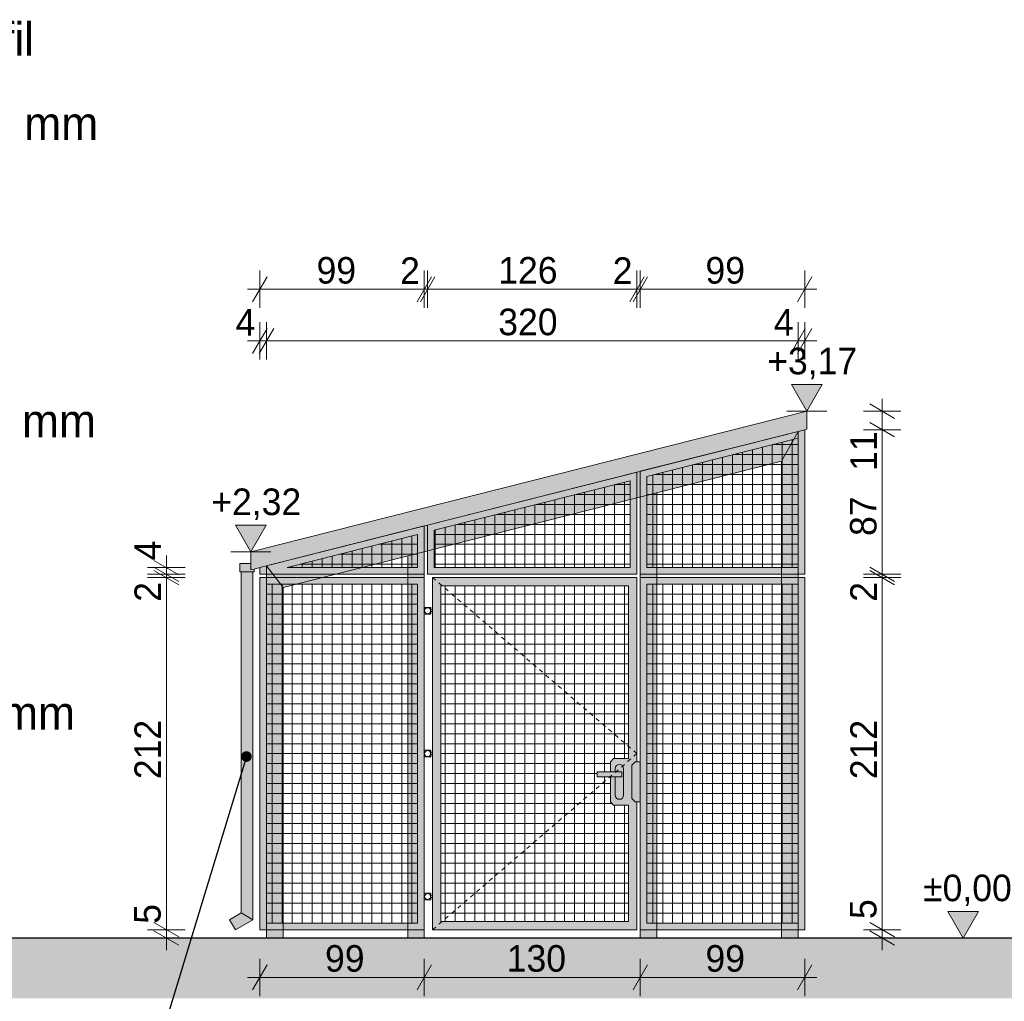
# Model space of a CAD drawing. Extents: x -279660 to -178910, y 57506 to 97979.
# Tile 33 of 44: x -206077 to -200150, y 78629 to 84538. Entities that reach past the tile are written whole.
import ezdxf

# ---------------------------------------------------------------- set-up
doc = ezdxf.new("R2010")
doc.units = 0
doc.header["$MEASUREMENT"] = 0
doc.linetypes.add('Hidden Line', pattern=[50, 25, -25])
for name, color, linetype, lineweight in [('A-Opisy_Nr_Pióra__21', 7, 'Continuous', 9), ('Arch kolorystyka_Nr_Pióra__21', 7, 'Continuous', 9), ('Arch kolorystyka_Nr_Pióra__41', 7, 'Continuous', 15), ('Arch konstrukcja dachu_Nr_Pióra__21', 7, 'Continuous', 9), ('Arch okna_Nr_Pióra__21', 7, 'Continuous', 9), ('Arch schody_Nr_Pióra__1', 7, 'Continuous', 25), ('Arch teren_Nr_Pióra__21', 7, 'Continuous', 9), ('Arch wykończenie_Nr_Pióra__21', 7, 'Continuous', 9), ('Arch wymiary_Nr_Pióra__19', 255, 'Continuous', 13), ('Arch wymiary_Nr_Pióra__21', 7, 'Continuous', 9)]:
    doc.layers.add(name, color=color, linetype=linetype, lineweight=lineweight)
for name, color, linetype, lineweight, true_color in [('Arch kolorystyka_Nr_Pióra__2', 7, 'Continuous', 13, 0x7f7f7f), ('Arch konstrukcja dachu_Nr_Pióra__22', 7, 'Continuous', 9, 0x7f7f7f), ('Arch konstrukcja dachu_Nr_Pióra__88', 7, 'Continuous', 20, 0xfd4435), ('Arch okna_Nr_Pióra__2', 7, 'Continuous', 13, 0x7f7f7f), ('Arch wykończenie_Nr_Pióra__22', 7, 'Continuous', 9, 0x7f7f7f)]:
    doc.layers.add(name, color=color, linetype=linetype, lineweight=lineweight, true_color=true_color)
doc.layers.add('Arch wymiary', color=7, linetype='Continuous')
doc.styles.add('GENERATED_STYLE_1', font='txt')
doc.styles.add('GENERATED_STYLE_2', font='txt')
doc.styles.add('GENERATED_STYLE_3', font='txt')
doc.dimstyles.new('GENERATED_STYLE__1', dxfattribs={"dimtxt": 160.000002, "dimasz": 114, "dimexe": 0.18, "dimexo": 0, "dimgap": 0.09, "dimtad": 1, "dimtih": 1, "dimtoh": 1, "dimdec": 0, "dimlfac": 0.1, "dimzin": 0, "dimdsep": 46, "dimtxsty": 'GENERATED_STYLE_1', "dimblk": 'ARROWHEAD_2', "dimblk1": 'ARROWHEAD_2', "dimblk2": 'ARROWHEAD_2', "dimcen": 0.09, "dimclrd": 7, "dimclre": 7, "dimclrt": 7, "dimazin": 0, "dimtfac": 1, "dimtdec": 4, "dimtmove": 0, "dimatfit": 3, "dimfxl": 0, "dimtolj": 1, "dimtzin": 0, "dimarcsym": 0})
doc.dimstyles.new('GENERATED_STYLE__2', dxfattribs={"dimtxt": 160.000002, "dimasz": 114, "dimexe": 0.18, "dimexo": 0, "dimgap": 0.09, "dimtad": 1, "dimdec": 0, "dimlfac": 0.1, "dimzin": 0, "dimdsep": 46, "dimtxsty": 'GENERATED_STYLE_1', "dimblk": 'ARROWHEAD_2', "dimblk1": 'ARROWHEAD_2', "dimblk2": 'ARROWHEAD_2', "dimcen": 0.09, "dimclrd": 7, "dimclre": 7, "dimclrt": 7, "dimazin": 0, "dimtfac": 1, "dimtdec": 4, "dimtmove": 0, "dimatfit": 3, "dimfxl": 0, "dimtolj": 1, "dimtzin": 0, "dimarcsym": 0})
doc.dimstyles.new('GENERATED_STYLE__3', dxfattribs={"dimtxt": 160.000002, "dimasz": 114, "dimexe": 0.18, "dimexo": 0, "dimgap": 0.09, "dimtad": 1, "dimdec": 0, "dimlfac": 0.1, "dimzin": 0, "dimdsep": 46, "dimtxsty": 'GENERATED_STYLE_1', "dimblk": 'ARROWHEAD_2', "dimblk1": 'ARROWHEAD_2', "dimblk2": 'ARROWHEAD_2', "dimcen": 0.09, "dimclrd": 7, "dimclre": 7, "dimclrt": 7, "dimazin": 0, "dimtfac": 1, "dimtdec": 4, "dimtmove": 2, "dimatfit": 3, "dimfxl": 0, "dimtolj": 1, "dimtzin": 0, "dimarcsym": 0})
doc.dimstyles.new('GENERATED_STYLE__4', dxfattribs={"dimtxt": 160.000002, "dimasz": 114, "dimexe": 0.18, "dimexo": 0, "dimgap": 0.09, "dimtad": 1, "dimtih": 1, "dimtoh": 1, "dimdec": 0, "dimlfac": 0.1, "dimzin": 0, "dimdsep": 46, "dimtxsty": 'GENERATED_STYLE_2', "dimblk": 'ARROWHEAD_2', "dimblk1": 'ARROWHEAD_2', "dimblk2": 'ARROWHEAD_2', "dimcen": 0.09, "dimclrd": 255, "dimclre": 255, "dimclrt": 255, "dimazin": 0, "dimtfac": 1, "dimtdec": 4, "dimtmove": 0, "dimatfit": 3, "dimfxl": 0, "dimtolj": 1, "dimtzin": 0, "dimarcsym": 0})
doc.dimstyles.new('GENERATED_STYLE__7', dxfattribs={"dimtxt": 0.18, "dimasz": 127.68, "dimexe": 0.18, "dimexo": 0.0625, "dimgap": 0.09, "dimtad": 0, "dimtih": 1, "dimtoh": 1, "dimdec": 4, "dimzin": 0, "dimdsep": 46, "dimcen": 0.09, "dimadec": 0, "dimazin": 0, "dimtfac": 1, "dimtdec": 4, "dimtmove": 0, "dimatfit": 3, "dimldrblk": 'ARROWHEAD_11', "dimfxl": 0, "dimtolj": 1, "dimtzin": 0, "dimarcsym": 0})
pattern_1 = [(0, (-204136.24, 80119.56), (0, 60), []), (90, (-204136.24, 80119.56), (-60, 0), [])]
pattern_2 = [(0, (-202976.24, 80119.56), (0, 60), []), (90, (-202976.24, 80119.56), (-60, 0), [])]
pattern_3 = [(0, (-201846.24, 80119.56), (0, 60), []), (90, (-201846.24, 80119.56), (-60, 0), [])]

# ---------------------------------------------------------------- blocks, each defined once
blk = doc.blocks.new('Wymiary_2', base_point=(-204685.7, 81334))
at = {"layer": 'Arch wymiary_Nr_Pióra__21', "linetype": 'Continuous'}
blk.add_hatch(color=256, dxfattribs=at).paths.add_polyline_path([(-204685.7, 81334), (-204778.5, 81494), (-204592.9, 81494)], flags=0)
for p, q in [((-204685.7, 81334), (-204778.5, 81494)), ((-204778.5, 81494), (-204592.9, 81494)), ((-204592.9, 81494), (-204685.7, 81334)), ((-204685.7, 81334), (-204805.7, 81334)), ((-204685.7, 81334), (-204565.7, 81334))]:
    blk.add_line(p, q, dxfattribs=at)
at = {"layer": 'Arch wymiary_Nr_Pióra__21', "insert": (-204923.6, 81526), "char_height": 160, "attachment_point": 7, "style": 'GENERATED_STYLE_2'}
blk.add_mtext('{+2,32}', dxfattribs=at)
blk = doc.blocks.new('Wymiary_4', base_point=(-201338.8, 82181.1))
at = {"layer": 'Arch wymiary_Nr_Pióra__21', "linetype": 'Continuous'}
blk.add_hatch(color=256, dxfattribs=at).paths.add_polyline_path([(-201338.8, 82181.1), (-201431.6, 82341.1), (-201246, 82341.1)], flags=0)
for p, q in [((-201338.8, 82181.1), (-201431.6, 82341.1)), ((-201431.6, 82341.1), (-201246, 82341.1)), ((-201246, 82341.1), (-201338.8, 82181.1)), ((-201338.8, 82181.1), (-201458.8, 82181.1)), ((-201338.8, 82181.1), (-201218.8, 82181.1))]:
    blk.add_line(p, q, dxfattribs=at)
at = {"layer": 'Arch wymiary_Nr_Pióra__21', "insert": (-201576.8, 82373.1), "char_height": 160, "attachment_point": 7, "style": 'GENERATED_STYLE_2'}
blk.add_mtext('{+3,17}', dxfattribs=at)
blk = doc.blocks.new('Wymiary_6', base_point=(-200397.5, 79009.6))
at = {"layer": 'Arch wymiary_Nr_Pióra__21', "linetype": 'Continuous'}
blk.add_hatch(color=256, dxfattribs=at).paths.add_polyline_path([(-200397.5, 79009.6), (-200490.3, 79169.6), (-200304.7, 79169.6)], flags=0)
for p, q in [((-200397.5, 79009.6), (-200490.3, 79169.6)), ((-200490.3, 79169.6), (-200304.7, 79169.6)), ((-200304.7, 79169.6), (-200397.5, 79009.6)), ((-200397.5, 79009.6), (-200517.5, 79009.6)), ((-200397.5, 79009.6), (-200277.5, 79009.6))]:
    blk.add_line(p, q, dxfattribs=at)
at = {"layer": 'Arch wymiary_Nr_Pióra__21', "insert": (-200638.4, 79201.6), "char_height": 160, "attachment_point": 7, "style": 'GENERATED_STYLE_2'}
blk.add_mtext('{±0,00}', dxfattribs=at)
blk = doc.blocks.new('*D134')
at = {"layer": 'Arch wymiary_Nr_Pióra__21', "linetype": 'Continuous'}
for p, q in [((-200959.7, 79102.9), (-200809.7, 79016.3)), ((-200772.2, 79059.6), (-200997.2, 79059.6)), ((-200959.7, 79052.9), (-200809.7, 78966.3)), ((-200884.7, 79009.6), (-200884.7, 79059.6)), ((-200772.2, 79009.6), (-200997.2, 79009.6)), ((-200884.7, 78936.2), (-200884.7, 79009.6))]:
    blk.add_line(p, q, dxfattribs=at)
at = {"layer": 'Arch wymiary_Nr_Pióra__21', "char_height": 160, "attachment_point": 7, "rotation": 90, "style": 'GENERATED_STYLE_1'}
for s, insert in [('{11}', (-200916.7, 81821.5)), ('{87}', (-200916.7, 81429.8)), ('{2}', (-200916.7, 81033.8)), ('{212}', (-200916.7, 79966)), ('{5}', (-200916.7, 79124))]:
    blk.add_mtext(s, dxfattribs=dict(at, insert=insert))
blk = doc.blocks.new('ARROWHEAD_2')
at = {"color": 0, "linetype": 'Continuous', "lineweight": 0}
for p, q in [((-0.378, -0.655), (0.378, 0.655)), ((0, 0), (-1, 0))]:
    blk.add_line(p, q, dxfattribs=at)
blk = doc.blocks.new('*D135')
at = {"layer": 'Arch wymiary_Nr_Pióra__21', "linetype": 'Continuous'}
for p, q in [((-200959.7, 81242.9), (-200809.7, 81156.3)), ((-200809.7, 81136.3), (-200959.7, 81222.9)), ((-200772.2, 81179.6), (-200997.2, 81179.6)), ((-200884.7, 79059.6), (-200884.7, 81179.6)), ((-200959.7, 79102.9), (-200809.7, 79016.3)), ((-200772.2, 79059.6), (-200997.2, 79059.6))]:
    blk.add_line(p, q, dxfattribs=at)
at = {"layer": 'Arch wymiary_Nr_Pióra__21', "char_height": 160, "attachment_point": 7, "rotation": 90, "style": 'GENERATED_STYLE_1'}
for s, insert in [('{11}', (-200916.7, 81821.5)), ('{87}', (-200916.7, 81429.8)), ('{2}', (-200916.7, 81033.8)), ('{212}', (-200916.7, 79966)), ('{5}', (-200916.7, 79124))]:
    blk.add_mtext(s, dxfattribs=dict(at, insert=insert))
blk = doc.blocks.new('*D136')
at = {"layer": 'Arch wymiary_Nr_Pióra__21', "linetype": 'Continuous'}
for p, q in [((-200959.7, 81242.9), (-200809.7, 81156.3)), ((-200809.7, 81136.3), (-200959.7, 81222.9)), ((-200772.2, 81199.6), (-200997.2, 81199.6)), ((-200772.2, 81179.6), (-200997.2, 81179.6)), ((-200884.7, 81179.6), (-200884.7, 81199.6))]:
    blk.add_line(p, q, dxfattribs=at)
at = {"layer": 'Arch wymiary_Nr_Pióra__21', "char_height": 160, "attachment_point": 7, "rotation": 90, "style": 'GENERATED_STYLE_1'}
for s, insert in [('{11}', (-200916.7, 81821.5)), ('{87}', (-200916.7, 81429.8)), ('{2}', (-200916.7, 81033.8)), ('{212}', (-200916.7, 79966)), ('{5}', (-200916.7, 79124))]:
    blk.add_mtext(s, dxfattribs=dict(at, insert=insert))
blk = doc.blocks.new('*D137')
at = {"layer": 'Arch wymiary_Nr_Pióra__21', "linetype": 'Continuous'}
for p, q in [((-200959.7, 82113), (-200809.7, 82026.4)), ((-200772.2, 82069.7), (-200997.2, 82069.7)), ((-200884.7, 81199.6), (-200884.7, 82069.7)), ((-200959.7, 81242.9), (-200809.7, 81156.3)), ((-200809.7, 81136.3), (-200959.7, 81222.9)), ((-200772.2, 81199.6), (-200997.2, 81199.6))]:
    blk.add_line(p, q, dxfattribs=at)
at = {"layer": 'Arch wymiary_Nr_Pióra__21', "char_height": 160, "attachment_point": 7, "rotation": 90, "style": 'GENERATED_STYLE_1'}
for s, insert in [('{11}', (-200916.7, 81821.5)), ('{87}', (-200916.7, 81429.8)), ('{2}', (-200916.7, 81033.8)), ('{212}', (-200916.7, 79966)), ('{5}', (-200916.7, 79124))]:
    blk.add_mtext(s, dxfattribs=dict(at, insert=insert))
blk = doc.blocks.new('*D138')
at = {"layer": 'Arch wymiary_Nr_Pióra__21', "linetype": 'Continuous'}
for p, q in [((-200809.7, 82137.8), (-200959.7, 82224.4)), ((-200884.7, 82181.1), (-200884.7, 82254.5)), ((-200772.2, 82181.1), (-200997.2, 82181.1)), ((-200884.7, 82069.7), (-200884.7, 82181.1)), ((-200959.7, 82113), (-200809.7, 82026.4)), ((-200772.2, 82069.7), (-200997.2, 82069.7))]:
    blk.add_line(p, q, dxfattribs=at)
at = {"layer": 'Arch wymiary_Nr_Pióra__21', "char_height": 160, "attachment_point": 7, "rotation": 90, "style": 'GENERATED_STYLE_1'}
for s, insert in [('{11}', (-200916.7, 81821.5)), ('{87}', (-200916.7, 81429.8)), ('{2}', (-200916.7, 81033.8)), ('{212}', (-200916.7, 79966)), ('{5}', (-200916.7, 79124))]:
    blk.add_mtext(s, dxfattribs=dict(at, insert=insert))
blk = doc.blocks.new('*D139')
at = {"layer": 'Arch wymiary_Nr_Pióra__21', "linetype": 'Continuous'}
for p, q in [((-205269.1, 79102.9), (-205119.1, 79016.3)), ((-205081.6, 79059.6), (-205306.6, 79059.6)), ((-205269.1, 79052.9), (-205119.1, 78966.3)), ((-205194.1, 79009.6), (-205194.1, 79059.6)), ((-205081.6, 79009.6), (-205306.6, 79009.6)), ((-205194.1, 78936.2), (-205194.1, 79009.6))]:
    blk.add_line(p, q, dxfattribs=at)
at = {"layer": 'Arch wymiary_Nr_Pióra__21', "char_height": 160, "attachment_point": 7, "rotation": 90, "style": 'GENERATED_STYLE_1'}
for s, insert in [('{4}', (-205226.1, 81282.8)), ('{2}', (-205226.1, 81033.8)), ('{212}', (-205226.1, 79966)), ('{5}', (-205226.1, 79095.3))]:
    blk.add_mtext(s, dxfattribs=dict(at, insert=insert))
blk = doc.blocks.new('*D140')
at = {"layer": 'Arch wymiary_Nr_Pióra__21', "linetype": 'Continuous'}
for p, q in [((-205119.1, 81156.3), (-205269.1, 81242.9)), ((-205119.1, 81136.3), (-205269.1, 81222.9)), ((-205081.6, 81179.6), (-205306.6, 81179.6)), ((-205194.1, 79059.6), (-205194.1, 81179.6)), ((-205269.1, 79102.9), (-205119.1, 79016.3)), ((-205081.6, 79059.6), (-205306.6, 79059.6))]:
    blk.add_line(p, q, dxfattribs=at)
at = {"layer": 'Arch wymiary_Nr_Pióra__21', "char_height": 160, "attachment_point": 7, "rotation": 90, "style": 'GENERATED_STYLE_1'}
for s, insert in [('{4}', (-205226.1, 81282.8)), ('{2}', (-205226.1, 81033.8)), ('{212}', (-205226.1, 79966)), ('{5}', (-205226.1, 79095.3))]:
    blk.add_mtext(s, dxfattribs=dict(at, insert=insert))
blk = doc.blocks.new('*D141')
at = {"layer": 'Arch wymiary_Nr_Pióra__21', "linetype": 'Continuous'}
for p, q in [((-205269.1, 81282.7), (-205119.1, 81196.1)), ((-205119.1, 81156.3), (-205269.1, 81242.9)), ((-205119.1, 81136.3), (-205269.1, 81222.9)), ((-205081.6, 81199.6), (-205306.6, 81199.6)), ((-205081.6, 81179.6), (-205306.6, 81179.6)), ((-205194.1, 81179.6), (-205194.1, 81199.6))]:
    blk.add_line(p, q, dxfattribs=at)
at = {"layer": 'Arch wymiary_Nr_Pióra__21', "char_height": 160, "attachment_point": 7, "rotation": 90, "style": 'GENERATED_STYLE_1'}
for s, insert in [('{4}', (-205226.1, 81282.8)), ('{2}', (-205226.1, 81033.8)), ('{212}', (-205226.1, 79966)), ('{5}', (-205226.1, 79095.3))]:
    blk.add_mtext(s, dxfattribs=dict(at, insert=insert))
blk = doc.blocks.new('*D142')
at = {"layer": 'Arch wymiary_Nr_Pióra__21', "linetype": 'Continuous'}
for p, q in [((-205269.1, 81282.7), (-205119.1, 81196.1)), ((-205194.1, 81239.4), (-205194.1, 81312.8)), ((-205081.6, 81239.4), (-205306.6, 81239.4)), ((-205119.1, 81156.3), (-205269.1, 81242.9)), ((-205119.1, 81136.3), (-205269.1, 81222.9)), ((-205194.1, 81199.6), (-205194.1, 81239.4)), ((-205081.6, 81199.6), (-205306.6, 81199.6))]:
    blk.add_line(p, q, dxfattribs=at)
at = {"layer": 'Arch wymiary_Nr_Pióra__21', "char_height": 160, "attachment_point": 7, "rotation": 90, "style": 'GENERATED_STYLE_1'}
for s, insert in [('{4}', (-205226.1, 81282.8)), ('{2}', (-205226.1, 81033.8)), ('{212}', (-205226.1, 79966)), ('{5}', (-205226.1, 79095.3))]:
    blk.add_mtext(s, dxfattribs=dict(at, insert=insert))
blk = doc.blocks.new('*D143')
at = {"layer": 'Arch wymiary_Nr_Pióra__21', "linetype": 'Continuous'}
for p, q in [((-204587.9, 82989.8), (-204674.5, 82839.8)), ((-204631.2, 82802.3), (-204631.2, 83027.3)), ((-203684.5, 82839.8), (-203597.9, 82989.8)), ((-203577.9, 82989.8), (-203664.5, 82839.8)), ((-203641.2, 82802.3), (-203641.2, 83027.3)), ((-204704.6, 82914.8), (-204631.2, 82914.8)), ((-204631.2, 82914.8), (-203641.2, 82914.8))]:
    blk.add_line(p, q, dxfattribs=at)
at = {"layer": 'Arch wymiary_Nr_Pióra__21', "char_height": 160, "attachment_point": 7, "style": 'GENERATED_STYLE_1'}
for s, insert in [('{99}', (-204289.8, 82946.8)), ('{2}', (-203787, 82946.8)), ('{126}', (-203196, 82946.8)), ('{2}', (-202507, 82946.8)), ('{99}', (-201948.6, 82946.8))]:
    blk.add_mtext(s, dxfattribs=dict(at, insert=insert))
blk = doc.blocks.new('*D144')
at = {"layer": 'Arch wymiary_Nr_Pióra__21', "linetype": 'Continuous'}
for p, q in [((-203684.5, 82839.8), (-203597.9, 82989.8)), ((-203577.9, 82989.8), (-203664.5, 82839.8)), ((-203641.2, 82802.3), (-203641.2, 83027.3)), ((-203621.2, 82802.3), (-203621.2, 83027.3)), ((-203641.2, 82914.8), (-203621.2, 82914.8))]:
    blk.add_line(p, q, dxfattribs=at)
at = {"layer": 'Arch wymiary_Nr_Pióra__21', "char_height": 160, "attachment_point": 7, "style": 'GENERATED_STYLE_1'}
for s, insert in [('{99}', (-204289.8, 82946.8)), ('{2}', (-203787, 82946.8)), ('{126}', (-203196, 82946.8)), ('{2}', (-202507, 82946.8)), ('{99}', (-201948.6, 82946.8))]:
    blk.add_mtext(s, dxfattribs=dict(at, insert=insert))
blk = doc.blocks.new('*D145')
at = {"layer": 'Arch wymiary_Nr_Pióra__21', "linetype": 'Continuous'}
for p, q in [((-203684.5, 82839.8), (-203597.9, 82989.8)), ((-203577.9, 82989.8), (-203664.5, 82839.8)), ((-203621.2, 82802.3), (-203621.2, 83027.3)), ((-202404.5, 82839.8), (-202317.9, 82989.8)), ((-202297.9, 82989.8), (-202384.5, 82839.8)), ((-202361.2, 82802.3), (-202361.2, 83027.3)), ((-203621.2, 82914.8), (-202361.2, 82914.8))]:
    blk.add_line(p, q, dxfattribs=at)
at = {"layer": 'Arch wymiary_Nr_Pióra__21', "char_height": 160, "attachment_point": 7, "style": 'GENERATED_STYLE_1'}
for s, insert in [('{99}', (-204289.8, 82946.8)), ('{2}', (-203787, 82946.8)), ('{126}', (-203196, 82946.8)), ('{2}', (-202507, 82946.8)), ('{99}', (-201948.6, 82946.8))]:
    blk.add_mtext(s, dxfattribs=dict(at, insert=insert))
blk = doc.blocks.new('*D146')
at = {"layer": 'Arch wymiary_Nr_Pióra__21', "linetype": 'Continuous'}
for p, q in [((-202404.5, 82839.8), (-202317.9, 82989.8)), ((-202297.9, 82989.8), (-202384.5, 82839.8)), ((-202361.2, 82802.3), (-202361.2, 83027.3)), ((-202341.2, 82802.3), (-202341.2, 83027.3)), ((-202361.2, 82914.8), (-202341.2, 82914.8))]:
    blk.add_line(p, q, dxfattribs=at)
at = {"layer": 'Arch wymiary_Nr_Pióra__21', "char_height": 160, "attachment_point": 7, "style": 'GENERATED_STYLE_1'}
for s, insert in [('{99}', (-204289.8, 82946.8)), ('{2}', (-203787, 82946.8)), ('{126}', (-203196, 82946.8)), ('{2}', (-202507, 82946.8)), ('{99}', (-201948.6, 82946.8))]:
    blk.add_mtext(s, dxfattribs=dict(at, insert=insert))
blk = doc.blocks.new('*D147')
at = {"layer": 'Arch wymiary_Nr_Pióra__21', "linetype": 'Continuous'}
for p, q in [((-202404.5, 82839.8), (-202317.9, 82989.8)), ((-202297.9, 82989.8), (-202384.5, 82839.8)), ((-202341.2, 82802.3), (-202341.2, 83027.3)), ((-201394.5, 82839.8), (-201307.9, 82989.8)), ((-201351.2, 82802.3), (-201351.2, 83027.3)), ((-202341.2, 82914.8), (-201351.2, 82914.8)), ((-201351.2, 82914.8), (-201277.9, 82914.8))]:
    blk.add_line(p, q, dxfattribs=at)
at = {"layer": 'Arch wymiary_Nr_Pióra__21', "char_height": 160, "attachment_point": 7, "style": 'GENERATED_STYLE_1'}
for s, insert in [('{99}', (-204289.8, 82946.8)), ('{2}', (-203787, 82946.8)), ('{126}', (-203196, 82946.8)), ('{2}', (-202507, 82946.8)), ('{99}', (-201948.6, 82946.8))]:
    blk.add_mtext(s, dxfattribs=dict(at, insert=insert))
blk = doc.blocks.new('*D148')
at = {"layer": 'Arch wymiary_Nr_Pióra__21', "linetype": 'Continuous'}
for p, q in [((-204631.2, 82491.5), (-204631.2, 82716.5)), ((-204591.2, 82491.5), (-204591.2, 82716.5)), ((-204674.5, 82529), (-204587.9, 82679)), ((-204547.9, 82679), (-204634.5, 82529)), ((-204704.6, 82604), (-204631.2, 82604)), ((-204631.2, 82604), (-204591.2, 82604))]:
    blk.add_line(p, q, dxfattribs=at)
at = {"layer": 'Arch wymiary_Nr_Pióra__21', "char_height": 160, "attachment_point": 7, "style": 'GENERATED_STYLE_1'}
for s, insert in [('{4}', (-204777, 82636)), ('{320}', (-203196, 82636)), ('{4}', (-201537, 82636))]:
    blk.add_mtext(s, dxfattribs=dict(at, insert=insert))
blk = doc.blocks.new('*D149')
at = {"layer": 'Arch wymiary_Nr_Pióra__21', "linetype": 'Continuous'}
for p, q in [((-204591.2, 82491.5), (-204591.2, 82716.5)), ((-201391.2, 82491.5), (-201391.2, 82716.5)), ((-204674.5, 82529), (-204587.9, 82679)), ((-204547.9, 82679), (-204634.5, 82529)), ((-201434.5, 82529), (-201347.9, 82679)), ((-201307.9, 82679), (-201394.5, 82529)), ((-204591.2, 82604), (-201391.2, 82604))]:
    blk.add_line(p, q, dxfattribs=at)
at = {"layer": 'Arch wymiary_Nr_Pióra__21', "char_height": 160, "attachment_point": 7, "style": 'GENERATED_STYLE_1'}
for s, insert in [('{4}', (-204777, 82636)), ('{320}', (-203196, 82636)), ('{4}', (-201537, 82636))]:
    blk.add_mtext(s, dxfattribs=dict(at, insert=insert))
blk = doc.blocks.new('*D150')
at = {"layer": 'Arch wymiary_Nr_Pióra__21', "linetype": 'Continuous'}
for p, q in [((-201391.2, 82491.5), (-201391.2, 82716.5)), ((-201351.2, 82491.5), (-201351.2, 82716.5)), ((-201434.5, 82529), (-201347.9, 82679)), ((-201307.9, 82679), (-201394.5, 82529)), ((-201391.2, 82604), (-201351.2, 82604)), ((-201351.2, 82604), (-201277.9, 82604))]:
    blk.add_line(p, q, dxfattribs=at)
at = {"layer": 'Arch wymiary_Nr_Pióra__21', "char_height": 160, "attachment_point": 7, "style": 'GENERATED_STYLE_1'}
for s, insert in [('{4}', (-204777, 82636)), ('{320}', (-203196, 82636)), ('{4}', (-201537, 82636))]:
    blk.add_mtext(s, dxfattribs=dict(at, insert=insert))
blk = doc.blocks.new('*D178')
at = {"layer": 'Arch wymiary_Nr_Pióra__19', "linetype": 'Continuous'}
for p, q in [((-204587.9, 78847.8), (-204674.5, 78697.8)), ((-204631.2, 78660.3), (-204631.2, 78885.3)), ((-203597.9, 78847.8), (-203684.5, 78697.8)), ((-203641.2, 78660.3), (-203641.2, 78885.3)), ((-204704.6, 78772.8), (-204631.2, 78772.8)), ((-204631.2, 78772.8), (-203641.2, 78772.8))]:
    blk.add_line(p, q, dxfattribs=at)
at = {"layer": 'Arch wymiary_Nr_Pióra__19', "char_height": 160, "attachment_point": 7, "style": 'GENERATED_STYLE_2'}
for s, insert in [('{99}', (-204238.6, 78804.8)), ('{130}', (-203144.8, 78804.8)), ('{99}', (-201948.6, 78804.8))]:
    blk.add_mtext(s, dxfattribs=dict(at, insert=insert))
blk = doc.blocks.new('*D179')
at = {"layer": 'Arch wymiary_Nr_Pióra__19', "linetype": 'Continuous'}
for p, q in [((-203597.9, 78847.8), (-203684.5, 78697.8)), ((-203641.2, 78660.3), (-203641.2, 78885.3)), ((-202297.9, 78847.8), (-202384.5, 78697.8)), ((-202341.2, 78660.3), (-202341.2, 78885.3)), ((-203641.2, 78772.8), (-202341.2, 78772.8))]:
    blk.add_line(p, q, dxfattribs=at)
at = {"layer": 'Arch wymiary_Nr_Pióra__19', "char_height": 160, "attachment_point": 7, "style": 'GENERATED_STYLE_2'}
for s, insert in [('{99}', (-204238.6, 78804.8)), ('{130}', (-203144.8, 78804.8)), ('{99}', (-201948.6, 78804.8))]:
    blk.add_mtext(s, dxfattribs=dict(at, insert=insert))
blk = doc.blocks.new('*D180')
at = {"layer": 'Arch wymiary_Nr_Pióra__19', "linetype": 'Continuous'}
for p, q in [((-202297.9, 78847.8), (-202384.5, 78697.8)), ((-202341.2, 78660.3), (-202341.2, 78885.3)), ((-201394.5, 78697.8), (-201307.9, 78847.8)), ((-201351.2, 78660.3), (-201351.2, 78885.3)), ((-202341.2, 78772.8), (-201351.2, 78772.8)), ((-201351.2, 78772.8), (-201277.9, 78772.8))]:
    blk.add_line(p, q, dxfattribs=at)
at = {"layer": 'Arch wymiary_Nr_Pióra__19', "char_height": 160, "attachment_point": 7, "style": 'GENERATED_STYLE_2'}
for s, insert in [('{99}', (-204238.6, 78804.8)), ('{130}', (-203144.8, 78804.8)), ('{99}', (-201948.6, 78804.8))]:
    blk.add_mtext(s, dxfattribs=dict(at, insert=insert))
blk = doc.blocks.new('ARROWHEAD_11')
at = {"color": 0, "linetype": 'Continuous', "lineweight": 0}
blk.add_line((0, 0), (-1, 0), dxfattribs=at)
at = {"color": 0, "linetype": 'Continuous', "lineweight": 0, "const_width": 0.25, "flags": 128}
blk.add_lwpolyline([(-0.125, 0, 1), (0.125, 0, 1)], format="xyb", close=True, dxfattribs=at)

msp = doc.modelspace()

# ---------------------------------------------------------------- hatches: boundary and pattern name
at = {"layer": 'Arch kolorystyka_Nr_Pióra__2', "linetype": 'Continuous'}
for points in [[(-201491.2, 81879.5), (-201391.2, 82059.6), (-204591.2, 81249.6), (-204491.2, 81120.1)], [(-201491.2, 81879.5), (-201491.2, 79009.6), (-201391.2, 79009.6), (-201391.2, 82059.6)], [(-202241.2, 81689.7), (-202341.2, 81664.4), (-202341.2, 79009.6), (-202241.2, 79009.6)], [(-203641.2, 81335.3), (-203741.2, 81310), (-203741.2, 79009.6), (-203641.2, 79009.6)], [(-204491.2, 81120.1), (-204591.2, 81249.6), (-204591.2, 81099.6), (-204591.2, 79009.6), (-204491.2, 79009.6)]]:
    msp.add_hatch(color=256, dxfattribs=at).paths.add_polyline_path(points, flags=0)
at = {"layer": 'Arch kolorystyka_Nr_Pióra__21', "linetype": 'Continuous'}
h = msp.add_hatch(color=256, dxfattribs=at)
h.paths.add_polyline_path([(-201351.2, 81199.6), (-201351.2, 82069.7), (-202341.2, 81819.1), (-202341.2, 81199.6)], flags=0)
h.paths.add_polyline_path([(-201391.2, 81239.6), (-201391.2, 82018.3), (-202301.2, 81788), (-202301.2, 81239.6)], flags=0)
h = msp.add_hatch(color=256, dxfattribs=at)
h.paths.add_polyline_path([(-203621.2, 81495.1), (-203621.2, 81199.6), (-202361.2, 81199.6), (-202361.2, 81814)], flags=0)
h.paths.add_polyline_path([(-203581.2, 81464), (-203581.2, 81239.6), (-202401.2, 81239.6), (-202401.2, 81762.6)], flags=0)
h = msp.add_hatch(color=256, dxfattribs=at)
h.paths.add_polyline_path([(-204631.2, 81239.4), (-204631.2, 81199.6), (-203641.2, 81199.6), (-203641.2, 81490)], flags=0)
h.paths.add_polyline_path([(-203681.2, 81239.6), (-203681.2, 81438.6), (-204467.7, 81239.6)], flags=0)
h = msp.add_hatch(color=256, dxfattribs=at)
h.paths.add_polyline_path([(-204631.2, 79059.6), (-203641.2, 79059.6), (-203641.2, 81179.6), (-204631.2, 81179.6)], flags=0)
h.paths.add_polyline_path([(-204591.2, 81139.6), (-203681.2, 81139.6), (-203681.2, 79099.6), (-204591.2, 79099.6)], flags=0)
h = msp.add_hatch(color=256, dxfattribs=at)
h.paths.add_polyline_path([(-202361.2, 81179.6), (-203591.2, 81179.6), (-203591.2, 79059.6), (-202361.2, 79059.6), (-202361.2, 79829.6), (-202341.2, 79829.6), (-202341.2, 80069.6), (-202361.2, 80069.6)], flags=0)
h.paths.add_polyline_path([(-203541.2, 81129.6), (-202411.2, 81129.6), (-202411.2, 80089.6), (-202501.2, 80089.6), (-202521.2, 80069.6), (-202521.2, 80009.6), (-202601, 80009.6), (-202601, 79979.6), (-202521.2, 79979.6), (-202521.2, 79829.6), (-202501.2, 79809.6), (-202411.2, 79809.6), (-202411.2, 79109.6), (-203541.2, 79109.6)], flags=0)
h = msp.add_hatch(color=256, dxfattribs=at)
h.paths.add_polyline_path([(-202341.2, 79059.6), (-201351.2, 79059.6), (-201351.2, 81179.6), (-202341.2, 81179.6)], flags=0)
h.paths.add_polyline_path([(-202301.2, 81139.6), (-201391.2, 81139.6), (-201391.2, 79099.6), (-202301.2, 79099.6)], flags=0)
at = {"layer": 'Arch kolorystyka_Nr_Pióra__41', "linetype": 'Continuous'}
for points in [[(-204685.7, 81334), (-204685.7, 81263.9), (-204685.7, 81225.7), (-204666.1, 81230.6), (-204631.2, 81239.4), (-203641.2, 81490), (-201391.2, 82059.6), (-201351.2, 82069.7), (-201338.8, 82072.8), (-201338.8, 82181.1)], [(-204751.1, 81213.9), (-204666.1, 81213.9), (-204666.1, 81230.6), (-204685.7, 81225.7), (-204685.7, 81263.9), (-204751.1, 81263.9)], [(-204743.6, 79160.6), (-204673.6, 79120.2), (-204673.6, 81213.9), (-204743.6, 81213.9)], [(-204673.6, 79120.2), (-204743.6, 79160.6), (-204813.6, 79120.2), (-204778.6, 79059.6)]]:
    msp.add_hatch(color=256, dxfattribs=at).paths.add_polyline_path(points, flags=0)
at = {"layer": 'Arch teren_Nr_Pióra__21', "linetype": 'Continuous'}
h = msp.add_hatch(dxfattribs=at)
h.set_pattern_fill('Rigid_Insulation', color=256, style=0, pattern_type=2)
h.set_pattern_definition(pattern_3)
h.paths.add_polyline_path([(-202301.2, 81788), (-202301.2, 81239.6), (-201391.2, 81239.6), (-201391.2, 82018.3)], flags=0)
h = msp.add_hatch(dxfattribs=at)
h.set_pattern_fill('Rigid_Insulation', color=256, style=0, pattern_type=2)
h.set_pattern_definition(pattern_2)
h.paths.add_polyline_path([(-203581.2, 81464), (-203581.2, 81239.6), (-202401.2, 81239.6), (-202401.2, 81762.6)], flags=0)
h = msp.add_hatch(dxfattribs=at)
h.set_pattern_fill('Rigid_Insulation', color=256, style=0, pattern_type=2)
h.set_pattern_definition(pattern_1)
h.paths.add_polyline_path([(-204467.7, 81239.6), (-203681.2, 81239.6), (-203681.2, 81438.6)], flags=0)
h = msp.add_hatch(dxfattribs=at)
h.set_pattern_fill('Rigid_Insulation', color=256, style=0, pattern_type=2)
h.set_pattern_definition(pattern_1)
h.paths.add_polyline_path([(-204591.2, 81139.6), (-204591.2, 79099.6), (-203681.2, 79099.6), (-203681.2, 81139.6)], flags=0)
h = msp.add_hatch(dxfattribs=at)
h.set_pattern_fill('Rigid_Insulation', color=256, style=0, pattern_type=2)
h.set_pattern_definition(pattern_2)
h.paths.add_polyline_path([(-203541.2, 79109.6), (-202521.2, 79109.6), (-202411.2, 79109.6), (-202411.2, 79809.6), (-202501.2, 79809.6), (-202521.2, 79829.6), (-202521.2, 79981.7), (-202523.7, 79979.6), (-202601.2, 79979.6), (-202601.2, 80009.6), (-202521.2, 80009.6), (-202521.2, 80069.6), (-202501.2, 80089.6), (-202411.2, 80089.6), (-202411.2, 80162.7), (-202411.2, 81129.6), (-203541.2, 81129.6)], flags=0)
h = msp.add_hatch(dxfattribs=at)
h.set_pattern_fill('Rigid_Insulation', color=256, style=0, pattern_type=2)
h.set_pattern_definition(pattern_3)
h.paths.add_polyline_path([(-202301.2, 81139.6), (-202301.2, 79099.6), (-201391.2, 79099.6), (-201391.2, 81139.6)], flags=0)
msp.add_hatch(color=256, dxfattribs=at).paths.add_polyline_path([(-206994.7, 79009.6), (-181578.9, 79009.6), (-181578.9, 78646.8), (-206994.7, 78646.8)], flags=0)

# ---------------------------------------------------------------- linework, layer by layer
at = {"layer": 'Arch konstrukcja dachu_Nr_Pióra__21', "linetype": 'Continuous'}
for p, q in [((-204591.2, 81249.6), (-201391.2, 82059.6)), ((-201491.2, 81879.5), (-201391.2, 82059.6)), ((-201391.2, 79009.6), (-201391.2, 82059.6)), ((-201351.2, 81199.6), (-201351.2, 82069.7)), ((-201391.2, 82018.3), (-202301.2, 81788)), ((-201391.2, 81239.6), (-201391.2, 82018.3)), ((-204491.2, 81120.1), (-201491.2, 81879.5)), ((-201491.2, 79009.6), (-201491.2, 81879.5)), ((-202361.2, 81199.6), (-202361.2, 81814)), ((-202341.2, 81819.1), (-202341.2, 81199.6)), ((-202401.2, 81762.6), (-203581.2, 81464)), ((-202401.2, 81239.6), (-202401.2, 81762.6)), ((-202301.2, 81788), (-202301.2, 81239.6)), ((-202241.2, 79009.6), (-202241.2, 81689.7)), ((-202341.2, 79009.6), (-202341.2, 81664.4)), ((-203641.2, 81199.6), (-203641.2, 81490)), ((-203621.2, 81199.6), (-203621.2, 81495.1)), ((-203581.2, 81239.6), (-203581.2, 81464)), ((-203681.2, 81438.6), (-204467.7, 81239.6)), ((-203681.2, 81239.6), (-203681.2, 81438.6)), ((-203641.2, 79009.6), (-203641.2, 81335.3)), ((-203741.2, 79009.6), (-203741.2, 81310)), ((-204631.2, 81239.4), (-204631.2, 81199.6)), ((-204591.2, 81249.6), (-204591.2, 81099.6)), ((-204491.2, 81120.1), (-204591.2, 81249.6)), ((-204591.2, 79009.6), (-204591.2, 81249.6)), ((-204467.7, 81239.6), (-203681.2, 81239.6)), ((-203581.2, 81239.6), (-202401.2, 81239.6)), ((-202301.2, 81239.6), (-201391.2, 81239.6)), ((-204631.2, 81199.6), (-203641.2, 81199.6)), ((-204631.2, 81179.6), (-203641.2, 81179.6)), ((-204631.2, 81179.6), (-204631.2, 79059.6)), ((-203641.2, 79059.6), (-203641.2, 81179.6)), ((-203621.2, 81199.6), (-202361.2, 81199.6)), ((-203591.2, 81179.6), (-203591.2, 79059.6)), ((-203591.2, 81179.6), (-202361.2, 81179.6)), ((-202361.2, 81179.6), (-202361.2, 80069.6)), ((-202341.2, 81199.6), (-201351.2, 81199.6)), ((-202341.2, 81179.6), (-201351.2, 81179.6)), ((-202341.2, 81179.6), (-202341.2, 80069.6)), ((-201351.2, 79059.6), (-201351.2, 81179.6)), ((-204591.2, 81139.6), (-203681.2, 81139.6)), ((-204591.2, 81139.6), (-204591.2, 79099.6)), ((-204491.2, 79009.6), (-204491.2, 81120.1)), ((-203681.2, 79099.6), (-203681.2, 81139.6)), ((-203541.2, 81129.6), (-203541.2, 79109.6)), ((-203541.2, 81129.6), (-202411.2, 81129.6)), ((-202411.2, 81129.6), (-202411.2, 80089.6)), ((-202301.2, 81139.6), (-201391.2, 81139.6)), ((-202301.2, 81139.6), (-202301.2, 79099.6)), ((-201391.2, 79099.6), (-201391.2, 81139.6)), ((-203601.2, 80999.6), (-203641.2, 80999.6)), ((-203641.2, 80999.6), (-203641.2, 80959.6)), ((-203604, 80984.6), (-203591.2, 80984.6)), ((-203604, 80974.6), (-203591.2, 80974.6)), ((-203601.2, 80999.6), (-203601.2, 80984.6)), ((-203601.2, 80974.6), (-203601.2, 80959.6)), ((-203641.2, 80959.6), (-203601.2, 80959.6)), ((-203641.2, 80139.6), (-203601.2, 80139.6)), ((-203641.2, 80099.6), (-203641.2, 80139.6)), ((-203601.2, 80124.6), (-203601.2, 80139.6)), ((-203601.2, 80099.6), (-203641.2, 80099.6)), ((-203604, 80124.6), (-203591.2, 80124.6)), ((-203604, 80114.6), (-203591.2, 80114.6)), ((-203601.2, 80099.6), (-203601.2, 80114.6)), ((-202501.2, 80089.6), (-202521.2, 80069.6)), ((-202501.2, 80089.6), (-202411.2, 80089.6)), ((-202521.2, 80069.6), (-202521.2, 80009.6)), ((-202361.2, 80069.6), (-202341.2, 80069.6)), ((-202521.2, 79979.6), (-202521.2, 79829.6)), ((-202501.2, 79809.6), (-202521.2, 79829.6)), ((-202501.2, 79809.6), (-202411.2, 79809.6)), ((-202411.2, 79809.6), (-202411.2, 79109.6)), ((-202361.2, 79829.6), (-202361.2, 79059.6)), ((-202361.2, 79829.6), (-202341.2, 79829.6)), ((-202341.2, 79829.6), (-202341.2, 79059.6)), ((-203641.2, 79279.6), (-203601.2, 79279.6)), ((-203641.2, 79239.6), (-203641.2, 79279.6)), ((-203604, 79264.6), (-203591.2, 79264.6)), ((-203604, 79254.6), (-203591.2, 79254.6)), ((-203601.2, 79264.6), (-203601.2, 79279.6)), ((-203601.2, 79239.6), (-203601.2, 79254.6)), ((-203601.2, 79239.6), (-203641.2, 79239.6)), ((-204591.2, 79099.6), (-203681.2, 79099.6)), ((-203541.2, 79109.6), (-202411.2, 79109.6)), ((-202301.2, 79099.6), (-201391.2, 79099.6)), ((-204631.2, 79059.6), (-203641.2, 79059.6)), ((-203591.2, 79059.6), (-202361.2, 79059.6)), ((-202341.2, 79059.6), (-201351.2, 79059.6))]:
    msp.add_line(p, q, dxfattribs=at)
for centre in [(-203621.2, 80979.6), (-203621.2, 80119.6), (-203621.2, 79259.6)]:
    msp.add_circle(centre, 18, dxfattribs=at)
at = {"layer": 'Arch konstrukcja dachu_Nr_Pióra__22', "linetype": 'Continuous'}
for p, q in [((-201351.2, 82069.7), (-202341.2, 81819.1)), ((-202361.2, 81814), (-203621.2, 81495.1)), ((-203641.2, 81490), (-204631.2, 81239.4)), ((-202391.2, 80049.6), (-202371.2, 80069.6)), ((-202391.2, 79849.6), (-202391.2, 80049.6)), ((-202371.2, 80069.6), (-202361.2, 80069.6)), ((-202341.2, 80069.6), (-202341.2, 79829.6)), ((-202371.2, 79829.6), (-202391.2, 79849.6)), ((-202371.2, 79829.6), (-202361.2, 79829.6))]:
    msp.add_line(p, q, dxfattribs=at)
at = {"layer": 'Arch konstrukcja dachu_Nr_Pióra__88', "linetype": 'Hidden Line'}
for p, q in [((-202361.2, 80119.6), (-203591.2, 81179.6)), ((-203591.2, 79059.6), (-202361.2, 80119.6))]:
    msp.add_line(p, q, dxfattribs=at)
at = {"layer": 'Arch okna_Nr_Pióra__2', "linetype": 'Continuous'}
for p, q in [((-202491.2, 80009.6), (-202491.2, 80029.6)), ((-202441.2, 79869.6), (-202441.2, 80029.6)), ((-202451.2, 80009.6), (-202521.2, 80009.6)), ((-202451.2, 79979.6), (-202521.2, 79979.6)), ((-202491.2, 79869.6), (-202491.2, 79979.6))]:
    msp.add_line(p, q, dxfattribs=at)
for centre, start, end in [((-202466.2, 80029.6), 0, 180), ((-202466.2, 79869.6), 180, 0)]:
    msp.add_arc(centre, 25, start, end, dxfattribs=at)
at = {"layer": 'Arch okna_Nr_Pióra__21', "linetype": 'Continuous'}
for p, q in [((-202601.2, 79979.6), (-202601.2, 80009.6)), ((-202521.2, 80009.6), (-202601.2, 80009.6)), ((-202521.2, 79979.6), (-202601.2, 79979.6)), ((-202451.2, 80009.6), (-202451.2, 79979.6))]:
    msp.add_line(p, q, dxfattribs=at)
at = {"layer": 'Arch schody_Nr_Pióra__1', "linetype": 'Continuous'}
msp.add_line((-181578.9, 79009.6), (-206994.7, 79009.6), dxfattribs=at)
at = {"layer": 'Arch wykończenie_Nr_Pióra__21', "linetype": 'Continuous'}
for p, q in [((-201338.8, 82181.1), (-204685.7, 81334)), ((-201338.8, 82072.8), (-201338.8, 82181.1)), ((-201351.2, 82069.7), (-201338.8, 82072.8)), ((-204685.7, 81334), (-204685.7, 81263.9)), ((-204751.1, 81213.9), (-204751.1, 81263.9)), ((-204751.1, 81263.9), (-204685.7, 81263.9)), ((-204743.6, 81213.9), (-204751.1, 81213.9)), ((-204743.6, 81213.9), (-204743.6, 79160.6)), ((-204666.1, 81213.9), (-204673.6, 81213.9)), ((-204673.6, 81213.9), (-204673.6, 79120.2)), ((-204666.1, 81230.6), (-204631.2, 81239.4)), ((-204666.1, 81213.9), (-204666.1, 81230.6)), ((-204813.6, 79120.2), (-204743.6, 79160.6)), ((-204813.6, 79120.2), (-204778.6, 79059.6)), ((-204778.6, 79059.6), (-204673.6, 79120.2))]:
    msp.add_line(p, q, dxfattribs=at)
at = {"layer": 'Arch wykończenie_Nr_Pióra__22', "linetype": 'Continuous'}
for p, q in [((-204631.2, 81239.4), (-201351.2, 82069.7)), ((-204673.6, 81213.9), (-204743.6, 81213.9)), ((-204685.7, 81263.9), (-204685.7, 81225.7)), ((-204685.7, 81225.7), (-204666.1, 81230.6)), ((-204743.6, 79160.6), (-204673.6, 79120.2))]:
    msp.add_line(p, q, dxfattribs=at)

# ---------------------------------------------------------------- block references
at = {"layer": 'Arch wymiary', "linetype": 'Continuous'}
for name, p in [('Wymiary_4', (-201338.8, 82181.1)), ('Wymiary_2', (-204685.7, 81334)), ('Wymiary_6', (-200397.5, 79009.6))]:
    msp.add_blockref(name, p, dxfattribs=at)

# ---------------------------------------------------------------- texts
at = {"layer": 'A-Opisy_Nr_Pióra__21', "linetype": 'Continuous', "char_height": 200, "attachment_point": 4, "line_spacing_factor": 0.507937, "style": 'GENERATED_STYLE_3'}
for s, insert, width in [('{krokiew profil zamknięty \\P10 x 15 cm\\Pgr. ścainki 5 mm}', (-207551.1, 84137), 2516.71), ('{płatew profil zamknięty \\P10 x 15 cm\\Pgr. ścainki 5 mm}', (-207564.5, 82346.5), 2398.12), ('{słupy profil zamknięty \\P10 x 10 cm\\Pgr. ścainki 5 mm}', (-207690.7, 80588.3), 2272.01)]:
    msp.add_mtext(s, dxfattribs=dict(at, insert=insert, width=width))

# ---------------------------------------------------------------- dimensions: what is measured, and where the dimension line sits
at = {"layer": 'Arch wymiary', "linetype": 'Continuous'}
for base, p1, p2, picture, middle in [((-204631.2, 82914.8), (-204631.2, 81199.6), (-203641.2, 81199.6), '*D143', (-204168.4, 83026.8)), ((-204631.2, 82914.8), (-203641.2, 81199.6), (-203621.2, 81495.1), '*D144', (-203726.3, 83026.8)), ((-204631.2, 82914.8), (-203621.2, 81495.1), (-202361.2, 81814), '*D145', (-203013.9, 83026.8)), ((-204631.2, 82914.8), (-202361.2, 81814), (-202341.2, 81819.1), '*D146', (-202446.3, 83026.8)), ((-204631.2, 82914.8), (-202341.2, 81819.1), (-201351.2, 82069.7), '*D147', (-201827.2, 83026.8)), ((-204631.2, 82604), (-204631.2, 81199.6), (-204591.2, 81199.6), '*D148', (-204716.3, 82716)), ((-204631.2, 82604), (-204591.2, 81199.6), (-201391.2, 81831.8), '*D149', (-203013.9, 82716)), ((-204631.2, 82604), (-201391.2, 81831.8), (-201351.2, 81831.8), '*D150', (-201476.3, 82716))]:
    dim = msp.add_linear_dim(base=base, p1=p1, p2=p2, dimstyle='GENERATED_STYLE__1', dxfattribs=at)
    dim.commit()
    dim.dimension.update_dxf_attribs({"geometry": picture, "text_midpoint": middle})
for base, p1, p2, dimstyle, picture, middle in [((-200884.7, 79009.6), (-201351.2, 82069.7), (-201338.8, 82181.1), 'GENERATED_STYLE__2', '*D138', (-200996.7, 81934.9)), ((-200884.7, 79009.6), (-201351.2, 81199.6), (-201351.2, 82069.7), 'GENERATED_STYLE__2', '*D137', (-200996.7, 81551.2)), ((-200884.7, 79009.6), (-201297.9, 79009.6), (-201351.2, 79059.6), 'GENERATED_STYLE__3', '*D134', (-200996.7, 79184.7)), ((-200884.7, 79009.6), (-201351.2, 79059.6), (-201351.2, 81179.6), 'GENERATED_STYLE__2', '*D135', (-200996.7, 80148.1)), ((-200884.7, 79009.6), (-201351.2, 81179.6), (-201351.2, 81199.6), 'GENERATED_STYLE__2', '*D136', (-200996.7, 81094.5)), ((-205194.1, 79009.6), (-204684.5, 79009.6), (-204631.2, 79059.6), 'GENERATED_STYLE__3', '*D139', (-205306.1, 79156)), ((-205194.1, 79009.6), (-204631.2, 79059.6), (-204631.2, 81179.6), 'GENERATED_STYLE__2', '*D140', (-205306.1, 80148.1)), ((-205194.1, 79009.6), (-204631.2, 81179.6), (-204631.2, 81199.6), 'GENERATED_STYLE__2', '*D141', (-205306.1, 81094.5)), ((-205194.1, 79009.6), (-204631.2, 81199.6), (-204631.2, 81239.4), 'GENERATED_STYLE__2', '*D142', (-205306.1, 81343.5))]:
    dim = msp.add_linear_dim(base=base, p1=p1, p2=p2, angle=90, dimstyle=dimstyle, dxfattribs=at)
    dim.commit()
    dim.dimension.update_dxf_attribs({"geometry": picture, "text_midpoint": middle})
at = {"layer": 'Arch wymiary', "color": 255, "linetype": 'Continuous', "lineweight": 13}
for p1, p2, picture, middle in [((-204631.2, 79059.6), (-203641.2, 79059.6), '*D178', (-204117.2, 78884.8)), ((-203641.2, 79059.6), (-202341.2, 79059.6), '*D179', (-202962.7, 78884.8)), ((-202341.2, 79059.6), (-201351.2, 79059.6), '*D180', (-201827.2, 78884.8))]:
    dim = msp.add_linear_dim(base=(-204631.2, 78772.8), p1=p1, p2=p2, dimstyle='GENERATED_STYLE__4', dxfattribs=at)
    dim.commit()
    dim.dimension.update_dxf_attribs({"geometry": picture, "text_midpoint": middle})

# ---------------------------------------------------------------- leaders
at = {"layer": 'A-Opisy_Nr_Pióra__21', "linetype": 'Continuous', "annotation_type": 0, "has_hookline": 1, "hookline_direction": 1, "text_width": 1676.2}
msp.add_leader([(-204711.9, 80102.1), (-205305.6, 78149), (-205785.7, 78149)], dimstyle='GENERATED_STYLE__7', dxfattribs=at)

doc.saveas('drawing.dxf')
